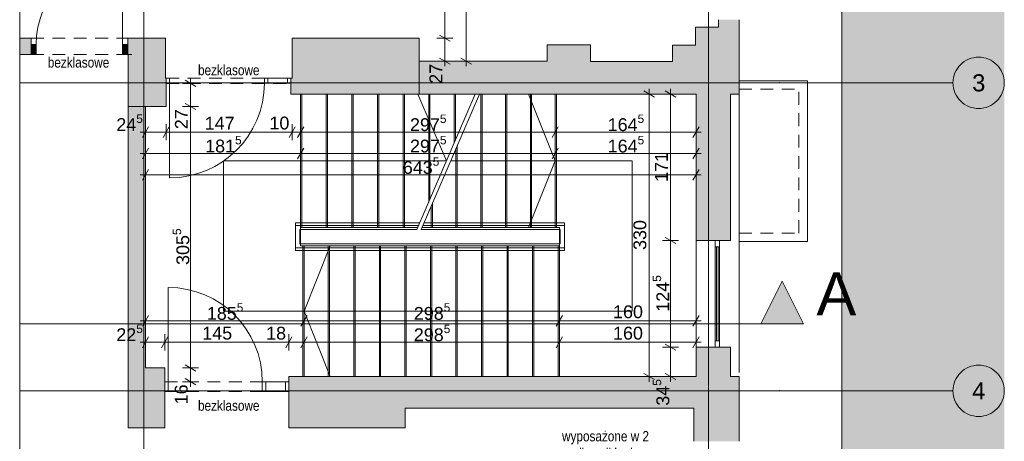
# Paper-space layout 'A-06 INWENTARYZACJA - PIĘTRO 3' of a CAD drawing. Header units: millimetres. Extents: x 0 to 500, y 0 to 350.
# Tile 10 of 12: x 290 to 405, y 133 to 183. Entities that reach past the tile are written whole.
import ezdxf
from ezdxf.xclip import XClip

# ---------------------------------------------------------------- set-up
doc = ezdxf.new("R2010")
doc.units = ezdxf.units.MM
doc.header["$MEASUREMENT"] = 0
doc.header["$XCLIPFRAME"] = 0
for name, pattern in [('ACAD_ISO03W100', [300, 120, -180]), ('DASHDOTX2', [1000, 500, -250, 0, -250]), ('GESTRICHELT2', [93.75, 62.5, -31.25]), ('Przer. długie kreski', [2.5, 1.5, -1]), ('PRZERYWANA_DU_A', [550, 350.0000000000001, -199.9999999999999])]:
    doc.linetypes.add(name, pattern=pattern)
for name, color, linetype, lineweight in [('0_Nr_pióra__2', 8, 'Continuous', 13), ('A_linie przekroju_Nr_pióra__1', 7, 'Continuous', 20), ('A_wymiary_Nr_pióra__1', 7, 'Continuous', 20), ('A_wymiary_Nr_pióra__2', 8, 'Continuous', 13), ('A_ściany_Nr_pióra__1', 7, 'Continuous', 20), ('Drzwi Archicad_Nr_pióra__1', 7, 'Continuous', 20)]:
    doc.layers.add(name, color=color, linetype=linetype, lineweight=lineweight)
for name, color, linetype, lineweight, true_color in [('A__balustrada_Nr_pióra__161', 7, 'Continuous', 5, 0x949494), ('A_opis_Nr_pióra__8', 7, 'Continuous', 13, 0x4c4c4c), ('A_osie_Nr_pióra__16', 7, 'Continuous', 5, 0x0f0f0f), ('A_osie_Nr_pióra__76', 7, 'Continuous', 5, 0x2d2d2d), ('A_pochwyt_Nr_pióra__161', 7, 'Continuous', 5, 0x949494), ('A_ppoż_Nr_pióra__8', 7, 'Continuous', 13, 0x4c4c4c), ('A_schody_Nr_pióra__10', 7, 'Continuous', 13, 0x4b4b4b), ('A_schody_Nr_pióra__4', 7, 'Continuous', 18, 0x4b4b4b), ('A_ściany_Nr_pióra__10', 7, 'Continuous', 13, 0x4b4b4b), ('A_ściany_Nr_pióra__20', 252, 'Continuous', 5, 0x696969), ('Okna Archicada_Nr_pióra__19', 7, 'Continuous', 5, 0x191919)]:
    doc.layers.add(name, color=color, linetype=linetype, lineweight=lineweight, true_color=true_color)
for name, color, linetype in [('A_linie przekroju', 7, 'Continuous'), ('A_podrys', 7, 'Continuous'), ('A_ściany', 7, 'Continuous'), ('Drzwi Archicad', 7, 'Continuous')]:
    doc.layers.add(name, color=color, linetype=linetype)
doc.styles.add('STYL_AUTOMATYCZNY_1', font='arial.ttf')
doc.styles.add('STYL_AUTOMATYCZNY_2', font='ARIALN.TTF')
doc.styles.add('STYL_AUTOMATYCZNY_4', font='arial.ttf')

# ---------------------------------------------------------------- blocks, each defined once
blk = doc.blocks.new('Rysunek_2_2', base_point=(-1734.825148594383, -269.9524883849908))
at = {"linetype": 'Continuous', "lineweight": 0, "true_color": 0x484848}
blk.add_hatch(color=251, dxfattribs=at).paths.add_polyline_path([(405.0399642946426, 317.932345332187), (289.9747524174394, 317.932345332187), (289.9747524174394, 272.9323449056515), (386.0399598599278, 272.9323449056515), (386.0399598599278, 114.1223486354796), (405.0399642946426, 114.1223486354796)])
at = {"layer": 'A_linie przekroju', "linetype": 'Continuous', "lineweight": 0, "true_color": 0x000000}
blk.add_hatch(color=18, dxfattribs=at).paths.add_polyline_path([(381.584466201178, 146.9550503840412), (379.0844662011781, 151.9550503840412), (376.5844662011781, 146.9550503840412)])
at = {"layer": 'A_ściany', "linetype": 'Continuous', "lineweight": 0, "true_color": 0x000000}
for points in [[(371.6399603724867, 181.6323457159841), (374.0399603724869, 181.6323457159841), (374.0399603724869, 182.5023457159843), (371.6399603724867, 182.5023457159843)], [(368.9399603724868, 181.6323457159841), (368.9399603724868, 179.5123457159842), (374.0399603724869, 173.8123457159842), (374.0399603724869, 181.6323457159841)], [(291.2999603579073, 180.3423463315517), (289.9747495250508, 180.3423463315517), (289.9747495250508, 178.4448324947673), (291.2999603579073, 178.4448324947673)], [(306.9999603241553, 180.3423457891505), (302.5999604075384, 180.3423457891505), (302.5999604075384, 178.4448326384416), (302.6699604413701, 178.4448326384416), (302.6699604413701, 172.3523457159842), (304.6699604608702, 172.3523457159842), (307.0999603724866, 172.3523457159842), (307.0999603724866, 175.6823457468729), (306.9999603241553, 175.6823457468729)], [(336.6599603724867, 180.3423457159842), (321.8099603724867, 180.3423457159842), (321.8099603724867, 175.6823457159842), (321.6599603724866, 175.6823457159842), (321.6599603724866, 173.8123457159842), (336.6599603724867, 173.8123457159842)], [(356.6999603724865, 179.5623457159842), (351.5999603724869, 179.5623457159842), (351.5999603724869, 173.8123457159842), (356.6999603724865, 173.8123457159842)], [(368.9399603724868, 179.5123457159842), (366.2699603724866, 179.5123457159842), (366.2699603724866, 173.8123457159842), (374.0399603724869, 173.8123457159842)], [(351.5999603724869, 177.6623457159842), (336.6599603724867, 177.6623457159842), (336.6599603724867, 173.8123457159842), (351.5999603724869, 173.8123457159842)], [(366.2699603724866, 177.6123457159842), (356.6999603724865, 177.6123457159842), (356.6999603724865, 173.8123457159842), (366.2699603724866, 173.8123457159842)], [(369.0199603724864, 156.7023457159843), (373.0399603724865, 156.7023457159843), (373.0399603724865, 173.8123457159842), (369.0199603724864, 173.8123457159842)], [(302.6699603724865, 172.3523457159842), (302.6699603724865, 141.7923457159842), (304.6699603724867, 141.7923457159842), (304.6699603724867, 172.3523457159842)], [(369.0199603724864, 140.7923457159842), (373.0399603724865, 140.7923457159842), (373.0399603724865, 144.2323457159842), (369.0199603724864, 144.2323457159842)], [(302.6699603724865, 134.7923457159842), (306.9199603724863, 134.7923457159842), (306.9199603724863, 141.7923457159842), (302.6699603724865, 141.7923457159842)], [(321.4199603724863, 134.7923457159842), (335.0299603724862, 134.7923457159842), (335.0299603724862, 140.7923457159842), (321.4199603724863, 140.7923457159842)], [(335.0299603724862, 137.1023457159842), (368.7599603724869, 137.1023457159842), (374.0399603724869, 140.7923457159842), (335.0299603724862, 140.7923457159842)], [(368.7599603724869, 133.2223457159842), (374.0399603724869, 133.2223457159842), (374.0399603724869, 140.7923457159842), (368.7599603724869, 137.1023457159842)]]:
    blk.add_hatch(color=18, dxfattribs=at).paths.add_polyline_path(points)
at = {"layer": 'Drzwi Archicad', "linetype": 'Continuous', "lineweight": 0, "true_color": 0xfdfdfd}
for points in [[(291.2999604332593, 178.4448325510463), (291.8999604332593, 178.4448325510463), (291.8999604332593, 179.5948325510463), (291.2999604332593, 179.5948325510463)], [(302.5999604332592, 179.5948325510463), (301.9999604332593, 179.5948325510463), (301.9999604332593, 178.4448325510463), (302.5999604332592, 178.4448325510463)]]:
    blk.add_hatch(color=7, dxfattribs=at).paths.add_polyline_path(points)
at = {"layer": '0_Nr_pióra__2', "color": 8, "linetype": 'PRZERYWANA_DU_A', "lineweight": 13, "flags": 128}
for points in [[(386.0399603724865, 114.1223457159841), (386.0399603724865, 272.9323457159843), (289.9747501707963, 272.9323457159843)], [(289.9747501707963, 272.9323457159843), (289.9747501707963, 114.1223457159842)]]:
    blk.add_lwpolyline(points, dxfattribs=at)
at = {"layer": 'A__balustrada_Nr_pióra__161', "color": 252, "linetype": 'Continuous', "lineweight": 5, "true_color": 0x949494}
for p, q in [((322.1999590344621, 155.5223452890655), (322.1999590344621, 158.7623444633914)), ((322.1999590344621, 158.4623457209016), (336.5988478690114, 158.4623457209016)), ((322.6999599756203, 157.9623447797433), (336.383466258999, 157.9623447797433)), ((322.6999599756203, 156.3223449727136), (322.6999599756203, 157.9623447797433)), ((336.8834672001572, 157.9623447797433), (353.139960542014, 157.9623447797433)), ((337.0988488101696, 158.4623457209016), (353.6399614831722, 158.4623457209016)), ((353.139960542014, 156.3223449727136), (353.139960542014, 157.9623447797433)), ((353.6399614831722, 155.5223452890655), (353.6399614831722, 158.7623444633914)), ((322.1999590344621, 155.8223470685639), (353.6399614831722, 155.8223470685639)), ((322.6999599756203, 156.3223449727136), (353.139960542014, 156.3223449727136))]:
    blk.add_line(p, q, dxfattribs=at)
at = {"layer": 'A_linie przekroju_Nr_pióra__1', "color": 7, "linetype": 'ACAD_ISO03W100', "lineweight": 20}
blk.add_line((289.9747529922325, 146.9550502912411), (376.5844663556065, 146.9550502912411), dxfattribs=at)
at = {"layer": 'A_linie przekroju_Nr_pióra__1', "color": 7, "linetype": 'Continuous', "lineweight": 20, "flags": 128}
blk.add_lwpolyline([(381.584466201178, 146.9550503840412), (376.5844662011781, 146.9550503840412), (379.0844662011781, 151.9550503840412)], close=True, dxfattribs=at)
at = {"layer": 'A_osie_Nr_pióra__16', "color": 250, "linetype": 'DASHDOTX2', "lineweight": 5, "true_color": 0x0f0f0f}
for p, q in [((304.471959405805, 258.5803203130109), (304.471959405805, 114.1223459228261)), ((370.4719590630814, 258.5803203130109), (370.4719590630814, 114.1223459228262)), ((378.7888815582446, 175.1223438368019), (289.9747503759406, 175.1223438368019)), ((378.7888799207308, 175.1223457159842), (399.0399594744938, 175.122345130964)), ((378.7888815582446, 139.1223425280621), (289.9747503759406, 139.1223425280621)), ((378.7888799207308, 139.1223457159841), (399.0399594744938, 139.1223472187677))]:
    blk.add_line(p, q, dxfattribs=at)
for p in [(378.7888799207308, 175.1223457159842), (378.7888799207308, 175.1223457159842), (378.7888799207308, 139.1223457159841), (378.7888799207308, 139.1223457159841)]:
    blk.add_point(p, dxfattribs=at)
at = {"layer": 'A_osie_Nr_pióra__76', "color": 250, "linetype": 'Continuous', "lineweight": 5, "true_color": 0x2d2d2d}
for centre in [(402.0399603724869, 175.1223457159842), (402.0399603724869, 139.1223457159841)]:
    blk.add_circle(centre, 3, dxfattribs=at)
at = {"layer": 'A_pochwyt_Nr_pióra__161', "color": 252, "linetype": 'Continuous', "lineweight": 5, "true_color": 0x949494}
for p, q in [((322.1999590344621, 158.7623444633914), (336.7280786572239, 158.7623444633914)), ((337.2280795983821, 158.7623444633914), (353.6399614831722, 158.7623444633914)), ((322.1999590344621, 155.5223452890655), (353.6399614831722, 155.5223452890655))]:
    blk.add_line(p, q, dxfattribs=at)
at = {"layer": 'A_schody_Nr_pióra__10', "color": 251, "linetype": 'GESTRICHELT2', "lineweight": 13, "true_color": 0x4b4b4b}
for p, q in [((322.9499604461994, 173.8123466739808), (322.9499604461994, 158.2123452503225)), ((325.9439588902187, 173.8123466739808), (325.9439588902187, 158.2123452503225)), ((328.9379603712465, 173.8123466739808), (328.9379603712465, 158.2123452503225)), ((331.9319618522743, 173.8123466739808), (331.9319618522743, 158.2123452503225)), ((334.9259602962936, 173.8123466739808), (334.9259602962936, 158.2123452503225)), ((337.9199617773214, 173.8123466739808), (337.9199617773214, 161.5292414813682)), ((340.9139602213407, 173.8123466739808), (340.9139602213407, 168.4796663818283)), ((344.0089604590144, 173.8123466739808), (344.0089604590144, 158.2123452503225)), ((346.9059598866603, 173.8123466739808), (346.9059598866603, 158.2123452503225)), ((349.8029593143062, 173.8123466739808), (349.8029593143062, 158.2123452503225)), ((352.6999617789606, 173.8123466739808), (352.6999617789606, 158.2123452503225)), ((341.1119610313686, 167.7785881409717), (341.1119610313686, 158.2123452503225)), ((338.2149616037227, 161.0533452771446), (338.2149616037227, 158.2123452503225)), ((323.0599608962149, 140.7923465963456), (323.0599608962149, 156.0723445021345)), ((326.0429592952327, 140.7923465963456), (326.0429592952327, 156.0723445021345)), ((329.0259607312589, 140.7923465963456), (329.0259607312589, 156.0723445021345)), ((332.0089591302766, 140.7923465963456), (332.0089591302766, 156.0723445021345)), ((334.9919605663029, 140.7923465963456), (334.9919605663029, 156.0723445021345)), ((337.9749589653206, 140.7923465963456), (337.9749589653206, 156.0723445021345)), ((340.9579604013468, 140.7923465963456), (340.9579604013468, 156.0723445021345)), ((343.9409618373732, 140.7923465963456), (343.9409618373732, 156.0723445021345)), ((346.9239602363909, 140.7923465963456), (346.9239602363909, 156.0723445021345)), ((349.9069616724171, 140.7923465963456), (349.9069616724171, 156.0723445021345)), ((352.8899600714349, 140.7923465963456), (352.8899600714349, 156.0723445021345))]:
    blk.add_line(p, q, dxfattribs=at)
at = {"layer": 'A_schody_Nr_pióra__4', "color": 251, "linetype": 'Continuous', "lineweight": 18, "true_color": 0x4b4b4b}
for p, q in [((322.7999595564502, 173.8123466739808), (322.7999595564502, 156.0723445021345)), ((325.793961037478, 173.8123466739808), (325.793961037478, 158.2123452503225)), ((328.7879594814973, 173.8123466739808), (328.7879594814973, 158.2123452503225)), ((331.7819609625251, 173.8123466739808), (331.7819609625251, 158.2123452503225)), ((334.7759594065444, 173.8123466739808), (334.7759594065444, 158.2123452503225)), ((336.383466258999, 157.9623447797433), (343.211092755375, 173.8123466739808)), ((336.4911585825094, 173.8123466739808), (339.8511256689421, 166.0123459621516)), ((336.8834672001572, 157.9623447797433), (343.7110936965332, 173.8123466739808)), ((337.7699608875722, 173.8123466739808), (337.7699608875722, 161.1810241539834)), ((340.7639593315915, 173.8123466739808), (340.7639593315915, 168.1314490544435)), ((343.8589595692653, 173.8123466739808), (343.8589595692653, 158.2123452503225)), ((346.7559589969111, 173.8123466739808), (346.7559589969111, 158.2123452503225)), ((349.432013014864, 173.8123466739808), (352.5499608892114, 166.0123459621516)), ((349.6529614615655, 173.8123466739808), (349.6529614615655, 158.2123452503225)), ((352.5499608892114, 173.8123466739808), (352.5499608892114, 158.2123452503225)), ((340.9619601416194, 167.4303708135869), (340.9619601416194, 158.2123452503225)), ((339.8511256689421, 166.0123459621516), (313.7999608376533, 166.0123459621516)), ((313.7999608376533, 148.43234554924), (313.7999608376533, 166.0123459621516)), ((361.5339090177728, 166.0123459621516), (340.3511266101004, 166.0123459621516)), ((349.4320524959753, 158.2123452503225), (352.5499608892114, 166.0123459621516)), ((361.5339090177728, 148.43234554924), (361.5339090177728, 166.0123459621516)), ((338.0649607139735, 160.7051279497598), (338.0649607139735, 158.2123452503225)), ((322.7999595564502, 158.2123452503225), (336.4911585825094, 158.2123452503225)), ((336.9911564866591, 158.2123452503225), (353.0399609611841, 158.2123452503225)), ((353.0399609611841, 140.7923465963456), (353.0399609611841, 158.2123452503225)), ((353.0399609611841, 156.0723445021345), (322.7999595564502, 156.0723445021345)), ((323.2099617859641, 140.7923465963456), (323.2099617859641, 156.0723445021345)), ((326.2639107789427, 156.0723445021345), (323.2099617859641, 148.43234554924)), ((326.1929601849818, 140.7923465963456), (326.1929601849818, 156.0723445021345)), ((329.1759616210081, 140.7923465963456), (329.1759616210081, 156.0723445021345)), ((332.1589600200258, 140.7923465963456), (332.1589600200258, 156.0723445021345)), ((335.1419614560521, 140.7923465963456), (335.1419614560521, 156.0723445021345)), ((338.1249598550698, 140.7923465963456), (338.1249598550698, 156.0723445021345)), ((341.107961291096, 140.7923465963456), (341.107961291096, 156.0723445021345)), ((344.0909596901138, 140.7923465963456), (344.0909596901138, 156.0723445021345)), ((347.07396112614, 140.7923465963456), (347.07396112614, 156.0723445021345)), ((350.0569595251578, 140.7923465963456), (350.0569595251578, 156.0723445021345)), ((313.7999608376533, 148.43234554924), (361.5339090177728, 148.43234554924)), ((326.2639502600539, 140.7923465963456), (323.2099617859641, 148.43234554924))]:
    blk.add_line(p, q, dxfattribs=at)
at = {"layer": 'A_wymiary_Nr_pióra__1', "color": 7, "linetype": 'Continuous', "lineweight": 20}
for p, q in [((339.0349599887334, 180.7031885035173), (340.2849593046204, 179.9815011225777)), ((339.0349599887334, 178.0231894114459), (340.2849593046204, 177.3015020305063)), ((341.534961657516, 178.0231894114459), (342.784960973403, 177.3015020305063)), ((310.5449618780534, 174.7015007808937), (309.2949595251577, 175.4231881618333)), ((364.1449589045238, 173.4515014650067), (362.8949595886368, 174.1731888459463)), ((366.6449605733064, 173.4515014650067), (365.3949612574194, 174.1731888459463)), ((309.2949595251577, 172.7131894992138), (310.5449618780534, 171.9915021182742)), ((305.0308051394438, 169.9773458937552), (304.3091177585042, 168.7273465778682)), ((307.4608037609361, 169.9773458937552), (306.7391163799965, 168.7273465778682)), ((322.1708037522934, 169.9773458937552), (321.4491163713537, 168.7273465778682)), ((323.1708056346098, 169.9773458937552), (322.4491152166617, 168.7273465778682)), ((352.9108030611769, 169.9773458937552), (352.1891156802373, 168.7273465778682)), ((368.6591167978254, 168.7273465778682), (369.3808041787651, 169.9773458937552)), ((305.0308051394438, 167.4773442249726), (304.3091177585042, 166.2273449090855)), ((323.1708056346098, 167.4773442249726), (322.4491152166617, 166.2273449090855)), ((352.9108030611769, 167.4773442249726), (352.1891156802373, 166.2273449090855)), ((368.6591167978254, 166.2273449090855), (369.3808041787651, 167.4773442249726)), ((305.0308051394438, 164.9773455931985), (304.3091177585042, 163.7273462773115)), ((368.6591167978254, 163.7273462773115), (369.3808041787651, 164.9773455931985)), ((365.3949612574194, 157.0631898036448), (366.6449605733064, 156.3415024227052)), ((305.0308051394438, 147.9173448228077), (304.3091177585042, 146.6673455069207)), ((323.5708039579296, 147.9173448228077), (322.84911657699, 146.6673455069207)), ((353.4008031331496, 147.9173448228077), (352.67911575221, 146.6673455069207)), ((368.6591167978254, 146.6673455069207), (369.3808041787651, 147.9173448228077)), ((305.0308051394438, 145.4173461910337), (304.3091177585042, 144.1673468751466)), ((307.2808033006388, 145.4173461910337), (306.5591159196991, 144.1673468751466)), ((321.7808032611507, 145.4173461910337), (321.0591158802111, 144.1673468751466)), ((323.5708039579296, 145.4173461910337), (322.84911657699, 144.1673468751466)), ((353.4008031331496, 145.4173461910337), (352.67911575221, 144.1673468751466)), ((368.6591167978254, 144.1673468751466), (369.3808041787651, 145.4173461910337)), ((365.3949612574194, 144.5931901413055), (366.6449605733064, 143.8715027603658)), ((309.2949595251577, 142.1531906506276), (310.5449618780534, 141.431503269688)), ((309.2949595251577, 140.5535405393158), (310.5449618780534, 139.8318501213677)), ((362.8949595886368, 141.1531887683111), (364.1449589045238, 140.4315013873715)), ((365.3949612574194, 141.1531887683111), (366.6449605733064, 140.4315013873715))]:
    blk.add_line(p, q, dxfattribs=at)
at = {"layer": 'A_wymiary_Nr_pióra__2', "color": 8, "linetype": 'Continuous', "lineweight": 13}
for p, q in [((339.6599611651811, 180.3423463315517), (339.6599611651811, 200.6323454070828)), ((342.1599597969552, 177.6623442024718), (342.1599597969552, 200.6323454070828)), ((340.5974614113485, 180.3423463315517), (338.7224609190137, 180.3423463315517)), ((339.6599611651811, 177.6623442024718), (339.6599611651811, 180.3423463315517)), ((340.5974614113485, 177.6623442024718), (338.7224609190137, 177.6623442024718)), ((339.6599611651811, 177.0510946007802), (339.6599611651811, 177.6623442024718)), ((343.0974600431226, 177.6623442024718), (341.2224595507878, 177.6623442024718)), ((342.1599597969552, 177.0510946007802), (342.1599597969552, 177.6623442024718)), ((310.857460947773, 175.0623459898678), (308.9824604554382, 175.0623459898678)), ((309.9199607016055, 175.0623459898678), (309.9199607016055, 175.6735955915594)), ((309.9199607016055, 172.3523442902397), (309.9199607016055, 175.0623459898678)), ((364.457461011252, 173.8123466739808), (362.5824605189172, 173.8123466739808)), ((363.5199607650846, 173.8123466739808), (363.5199607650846, 174.4235962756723)), ((363.5199607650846, 140.7923465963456), (363.5199607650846, 173.8123466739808)), ((366.9574596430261, 173.8123466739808), (365.0824591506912, 173.8123466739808)), ((366.0199593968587, 173.8123466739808), (366.0199593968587, 174.4235962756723)), ((366.0199593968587, 156.7023445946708), (366.0199593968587, 173.8123466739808)), ((310.857460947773, 172.3523442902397), (308.9824604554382, 172.3523442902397)), ((309.9199607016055, 141.7923454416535), (309.9199607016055, 172.3523442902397)), ((304.0587103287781, 169.3523447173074), (304.6699599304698, 169.3523447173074)), ((304.6699599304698, 168.41484447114), (304.6699599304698, 170.2898449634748)), ((304.6699599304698, 169.3523447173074), (307.0999615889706, 169.3523447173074)), ((307.0999615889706, 168.41484447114), (307.0999615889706, 170.2898449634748)), ((307.0999615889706, 169.3523447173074), (321.8099615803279, 169.3523447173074)), ((321.8099615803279, 168.41484447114), (321.8099615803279, 170.2898449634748)), ((321.8099615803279, 169.3523447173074), (322.8099604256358, 169.3523447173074)), ((322.8099604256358, 168.41484447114), (322.8099604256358, 170.2898449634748)), ((322.8099604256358, 169.3523447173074), (352.5499608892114, 169.3523447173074)), ((352.5499608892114, 168.41484447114), (352.5499608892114, 170.2898449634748)), ((352.5499608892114, 169.3523447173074), (369.0199589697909, 169.3523447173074)), ((369.0199589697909, 168.41484447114), (369.0199589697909, 170.2898449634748)), ((369.0199589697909, 169.3523447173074), (369.6312116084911, 169.3523447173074)), ((304.0587103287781, 166.8523460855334), (304.6699599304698, 166.8523460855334)), ((304.6699599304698, 165.9148458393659), (304.6699599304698, 167.7898463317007)), ((304.6699599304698, 166.8523460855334), (322.8099604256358, 166.8523460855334)), ((322.8099604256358, 165.9148458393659), (322.8099604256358, 167.7898463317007)), ((322.8099604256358, 166.8523460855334), (352.5499608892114, 166.8523460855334)), ((352.5499608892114, 165.9148458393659), (352.5499608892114, 167.7898463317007)), ((352.5499608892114, 166.8523460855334), (369.0199589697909, 166.8523460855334)), ((369.0199589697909, 165.9148458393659), (369.0199589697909, 167.7898463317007)), ((369.0199589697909, 166.8523460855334), (369.6312116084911, 166.8523460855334)), ((304.6699599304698, 163.4148472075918), (304.6699599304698, 165.2898446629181)), ((369.0199589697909, 163.4148472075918), (369.0199589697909, 165.2898446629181)), ((304.0587103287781, 164.3523444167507), (304.6699599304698, 164.3523444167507)), ((304.6699599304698, 164.3523444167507), (369.0199589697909, 164.3523444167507)), ((369.0199589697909, 164.3523444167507), (369.6312116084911, 164.3523444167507)), ((366.9574596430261, 156.7023445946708), (365.0824591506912, 156.7023445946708)), ((366.0199593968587, 144.2323449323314), (366.0199593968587, 156.7023445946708)), ((304.0587103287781, 147.2923466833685), (304.6699599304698, 147.2923466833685)), ((304.6699599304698, 146.3548464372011), (304.6699599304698, 148.2298469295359)), ((304.6699599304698, 147.2923466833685), (323.2099617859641, 147.2923466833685)), ((323.2099617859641, 146.3548464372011), (323.2099617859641, 148.2298469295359)), ((323.2099617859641, 147.2923466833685), (353.0399609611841, 147.2923466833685)), ((353.0399609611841, 146.3548464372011), (353.0399609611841, 148.2298469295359)), ((353.0399609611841, 147.2923466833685), (369.0199589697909, 147.2923466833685)), ((369.0199589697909, 146.3548464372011), (369.0199589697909, 148.2298469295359)), ((369.0199589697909, 147.2923466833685), (369.6312116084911, 147.2923466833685)), ((304.6699599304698, 143.8548447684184), (304.6699599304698, 145.7298452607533)), ((306.9199611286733, 143.8548447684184), (306.9199611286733, 145.7298452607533)), ((321.4199610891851, 143.8548447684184), (321.4199610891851, 145.7298452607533)), ((323.2099617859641, 143.8548447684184), (323.2099617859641, 145.7298452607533)), ((353.0399609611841, 143.8548447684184), (353.0399609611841, 145.7298452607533)), ((369.0199589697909, 143.8548447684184), (369.0199589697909, 145.7298452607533)), ((304.0587103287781, 144.7923450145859), (304.6699599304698, 144.7923450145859)), ((304.6699599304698, 144.7923450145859), (306.9199611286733, 144.7923450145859)), ((306.9199611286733, 144.7923450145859), (321.4199610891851, 144.7923450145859)), ((321.4199610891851, 144.7923450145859), (323.2099617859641, 144.7923450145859)), ((323.2099617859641, 144.7923450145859), (353.0399609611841, 144.7923450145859)), ((353.0399609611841, 144.7923450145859), (369.0199589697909, 144.7923450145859)), ((366.9574596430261, 144.2323449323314), (365.0824591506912, 144.2323449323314)), ((366.0199593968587, 140.7923465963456), (366.0199593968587, 144.2323449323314)), ((369.0199589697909, 144.7923450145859), (369.6312116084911, 144.7923450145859)), ((310.857460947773, 141.7923454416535), (308.9824604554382, 141.7923454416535)), ((309.9199607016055, 140.1926953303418), (309.9199607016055, 141.7923454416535)), ((364.457461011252, 140.7923465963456), (362.5824605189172, 140.7923465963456)), ((363.5199607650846, 140.181096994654), (363.5199607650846, 140.7923465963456)), ((366.9574596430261, 140.7923465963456), (365.0824591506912, 140.7923465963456)), ((366.0199593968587, 140.181096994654), (366.0199593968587, 140.7923465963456)), ((310.857460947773, 140.1926953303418), (308.9824604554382, 140.1926953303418)), ((309.9199607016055, 139.5814457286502), (309.9199607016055, 140.1926953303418))]:
    blk.add_line(p, q, dxfattribs=at)
at = {"layer": 'A_ściany_Nr_pióra__1', "color": 7, "linetype": 'Continuous', "lineweight": 20}
for p, q in [((291.2999610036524, 180.3423463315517), (290.9299592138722, 180.3423463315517)), ((291.2999610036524, 179.5948322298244), (291.2999610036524, 180.3423463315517)), ((291.2999610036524, 178.4448324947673), (291.2999610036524, 179.5948322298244)), ((302.5999591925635, 180.3423463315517), (302.9699609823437, 180.3423463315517)), ((302.5999591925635, 179.5948322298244), (302.5999591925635, 180.3423463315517)), ((302.5999591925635, 178.4448324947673), (302.5999591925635, 179.5948322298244)), ((291.2999610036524, 178.4448324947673), (290.8299596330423, 178.4448324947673)), ((302.5999591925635, 178.4448324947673), (303.0699605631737, 178.4448324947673)), ((307.0999615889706, 175.0823446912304), (307.0999615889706, 175.6823452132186)), ((307.0999615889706, 174.6823463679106), (307.0999615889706, 175.0823446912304)), ((321.6599606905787, 175.0823446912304), (321.6599606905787, 175.6823452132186)), ((321.6599606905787, 174.6823463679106), (321.6599606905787, 175.0823446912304)), ((369.0199589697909, 173.8123466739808), (369.0199589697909, 141.2523470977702)), ((374.0399610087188, 173.8123466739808), (374.0399610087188, 141.2523470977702)), ((373.0399591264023, 156.7023445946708), (369.0199589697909, 156.7023445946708)), ((373.0399591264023, 144.2323449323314), (369.0199589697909, 144.2323449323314)), ((306.9199611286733, 140.7923465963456), (306.9199611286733, 140.1923460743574)), ((321.4199610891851, 140.7923465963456), (321.4199610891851, 140.1923460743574)), ((306.9199611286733, 140.1923460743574), (306.9199611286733, 139.0423463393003)), ((321.4199610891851, 140.1923460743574), (321.4199610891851, 139.0423463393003)), ((306.9199611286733, 139.0423463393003), (306.9199611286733, 138.5923467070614)), ((321.4199610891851, 139.0423463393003), (321.4199610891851, 138.5923467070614))]:
    blk.add_line(p, q, dxfattribs=at)
at = {"layer": 'A_ściany_Nr_pióra__1', "color": 7, "linetype": 'Continuous', "lineweight": 20, "flags": 128}
for points in [[(371.6399603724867, 182.5023457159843), (371.6399603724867, 181.6323457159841)], [(374.0399603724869, 181.6323457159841), (374.0399603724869, 182.5023457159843)], [(368.9399603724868, 181.6323457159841), (368.9399603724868, 179.5123457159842)], [(371.6399603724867, 181.6323457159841), (368.9399603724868, 181.6323457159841)], [(374.0399603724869, 173.8123457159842), (374.0399603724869, 181.6323457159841)], [(291.299960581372, 180.3423457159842), (289.9747501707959, 180.3423457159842)], [(306.9999603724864, 180.3423457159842), (302.5999603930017, 180.3423457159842)], [(306.9999603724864, 175.6823457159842), (306.9999603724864, 180.3423457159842)], [(336.6599603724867, 180.3423457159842), (321.8099603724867, 180.3423457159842)], [(321.8099603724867, 180.3423457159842), (321.8099603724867, 175.6823457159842)], [(336.6599603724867, 173.8123457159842), (336.6599603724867, 180.3423457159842)], [(356.6999603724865, 179.5623457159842), (351.5999603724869, 179.5623457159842)], [(351.5999603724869, 179.5623457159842), (351.5999603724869, 177.6623457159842)], [(356.6999603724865, 177.6123457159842), (356.6999603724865, 179.5623457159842)], [(368.9399603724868, 179.5123457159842), (366.2699603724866, 179.5123457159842)], [(366.2699603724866, 179.5123457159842), (366.2699603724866, 177.6123457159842)], [(289.9747501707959, 178.4448325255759), (291.2999603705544, 178.4448325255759)], [(302.5999603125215, 178.4448325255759), (302.6699603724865, 178.4448325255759)], [(302.6699603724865, 178.4448325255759), (302.6699603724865, 172.3523457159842)], [(351.5999603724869, 177.6623457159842), (336.6599603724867, 177.6623457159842)], [(366.2699603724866, 177.6123457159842), (356.6999603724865, 177.6123457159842)], [(307.0999603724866, 175.6823457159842), (306.9999603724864, 175.6823457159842)], [(321.8099603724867, 175.6823457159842), (321.6599603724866, 175.6823457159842)], [(307.0999603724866, 172.3523457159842), (307.0999603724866, 174.6823457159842)], [(321.6599603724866, 174.6823457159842), (321.6599603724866, 173.8123457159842)], [(321.6599603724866, 173.8123457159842), (336.6599603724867, 173.8123457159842)], [(336.6599603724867, 173.8123457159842), (351.5999603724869, 173.8123457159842)], [(351.5999603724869, 173.8123457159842), (356.6999603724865, 173.8123457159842)], [(356.6999603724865, 173.8123457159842), (366.2699603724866, 173.8123457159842)], [(366.2699603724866, 173.8123457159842), (369.0199603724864, 173.8123457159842)], [(369.0199603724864, 173.8123457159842), (369.0199603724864, 156.7023457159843)], [(373.0399603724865, 156.7023457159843), (373.0399603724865, 173.8123457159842)], [(373.0399603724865, 173.8123457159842), (374.0399603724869, 173.8123457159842)], [(302.6699603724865, 172.3523457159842), (302.6699603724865, 141.7923457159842)], [(304.6699603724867, 172.3523457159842), (302.6699603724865, 172.3523457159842)], [(302.6699603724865, 172.3523457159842), (304.6699603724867, 172.3523457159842)], [(304.6699603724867, 141.7923457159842), (304.6699603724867, 172.3523457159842)], [(304.6699603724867, 172.3523457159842), (307.0999603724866, 172.3523457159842)], [(369.0199603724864, 144.2323457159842), (369.0199603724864, 140.7923457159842)], [(373.0399603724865, 140.7923457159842), (373.0399603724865, 144.2323457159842)], [(302.6699603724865, 141.7923457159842), (302.6699603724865, 134.7923457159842)], [(306.9199603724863, 141.7923457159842), (304.6699603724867, 141.7923457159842)], [(306.9199603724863, 134.7923457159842), (306.9199603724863, 141.7923457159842)], [(335.0299603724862, 140.7923457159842), (321.4199603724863, 140.7923457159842)], [(369.0199603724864, 140.7923457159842), (335.0299603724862, 140.7923457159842)], [(374.0399603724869, 140.7923457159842), (373.0399603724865, 140.7923457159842)], [(374.0399603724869, 133.2223457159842), (374.0399603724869, 140.7923457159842)], [(321.4199603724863, 138.5923457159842), (321.4199603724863, 134.7923457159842)], [(335.0299603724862, 134.7923457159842), (335.0299603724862, 137.1023457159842)], [(335.0299603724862, 137.1023457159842), (368.7599603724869, 137.1023457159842)], [(368.7599603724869, 137.1023457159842), (368.7599603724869, 133.2223457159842)], [(302.6699603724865, 134.7923457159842), (306.9199603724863, 134.7923457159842)], [(321.4199603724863, 134.7923457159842), (335.0299603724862, 134.7923457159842)]]:
    blk.add_lwpolyline(points, dxfattribs=at)
at = {"layer": 'A_ściany_Nr_pióra__10', "color": 251, "linetype": 'Continuous', "lineweight": 13, "true_color": 0x4b4b4b}
for p, q in [((374.0399610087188, 175.3623447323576), (382.0399608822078, 175.3623447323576)), ((382.0399608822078, 156.5623445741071), (382.0399608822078, 175.3623447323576)), ((374.0399610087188, 156.5623445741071), (382.0399608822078, 156.5623445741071))]:
    blk.add_line(p, q, dxfattribs=at)
at = {"layer": 'A_ściany_Nr_pióra__10', "color": 251, "linetype": 'Przer. długie kreski', "lineweight": 13, "true_color": 0x4b4b4b}
for p, q in [((374.0399610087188, 174.3623458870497), (381.0399589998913, 174.3623458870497)), ((381.0399589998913, 157.5623464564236), (381.0399589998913, 174.3623458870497)), ((374.0399610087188, 157.5623464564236), (381.0399589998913, 157.5623464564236))]:
    blk.add_line(p, q, dxfattribs=at)
at = {"layer": 'A_ściany_Nr_pióra__20', "color": 251, "linetype": 'Przer. długie kreski', "lineweight": 5, "true_color": 0x696969}
for p, q in [((291.2999610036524, 180.3423463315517), (302.5999591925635, 180.3423463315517)), ((291.2999610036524, 178.4448324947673), (302.5999591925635, 178.4448324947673)), ((307.0999615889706, 175.662346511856), (321.6599606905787, 175.662346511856)), ((307.0999615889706, 175.0623459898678), (321.6599606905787, 175.0623459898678)), ((306.9202617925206, 140.1926953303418), (321.4227126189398, 140.1926953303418)), ((306.9202617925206, 139.0426955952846), (321.4227126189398, 139.0426955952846))]:
    blk.add_line(p, q, dxfattribs=at)
at = {"layer": 'Drzwi Archicad_Nr_pióra__1', "color": 7, "linetype": 'Continuous', "lineweight": 20}
for p, q in [((301.9999617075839, 179.5948322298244), (301.9999617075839, 189.6948324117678)), ((291.2999610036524, 180.3423463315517), (290.9299592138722, 180.3423463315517)), ((291.2999610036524, 180.3423463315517), (290.9299592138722, 180.3423463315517)), ((291.2999610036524, 179.5948322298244), (291.2999610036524, 180.3423463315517)), ((291.2999610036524, 179.5948322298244), (291.2999610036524, 180.3423463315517)), ((291.8999615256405, 179.5948322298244), (291.2999610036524, 179.5948322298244)), ((291.2999610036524, 179.5948322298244), (291.2999610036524, 178.4448324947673)), ((291.2999610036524, 178.4448324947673), (291.2999610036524, 179.5948322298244)), ((291.2999610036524, 178.4448324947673), (291.2999610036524, 179.5948322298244)), ((291.8999615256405, 178.4448324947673), (291.8999615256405, 179.5948322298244)), ((302.5999591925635, 179.5948322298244), (301.9999617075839, 179.5948322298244)), ((301.9999617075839, 179.5948322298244), (301.9999617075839, 178.4448324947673)), ((302.5999591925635, 179.5948322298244), (302.5999591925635, 180.3423463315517)), ((302.5999591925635, 179.5948322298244), (302.5999591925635, 180.3423463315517)), ((302.5999591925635, 180.3423463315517), (302.9699609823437, 180.3423463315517)), ((302.5999591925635, 180.3423463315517), (302.9699609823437, 180.3423463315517)), ((302.5999591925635, 178.4448324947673), (302.5999591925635, 179.5948322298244)), ((302.5999591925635, 178.4448324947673), (302.5999591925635, 179.5948322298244)), ((302.5999591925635, 178.4448324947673), (302.5999591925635, 179.5948322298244)), ((291.2999610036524, 178.4448324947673), (290.8299596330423, 178.4448324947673)), ((291.2999610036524, 178.4448324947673), (290.8299596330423, 178.4448324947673)), ((291.2999610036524, 178.4448324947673), (291.8999615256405, 178.4448324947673)), ((301.9999617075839, 178.4448324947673), (302.5999591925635, 178.4448324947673)), ((302.5999591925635, 178.4448324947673), (303.0699605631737, 178.4448324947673)), ((302.5999591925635, 178.4448324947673), (303.0699605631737, 178.4448324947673)), ((307.4999599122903, 175.6823452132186), (307.0999615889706, 175.6823452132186)), ((307.0999615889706, 175.6823452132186), (307.0999615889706, 175.0823446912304)), ((307.0999615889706, 175.0823446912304), (307.0999615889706, 175.6823452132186)), ((307.0999615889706, 175.0823446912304), (307.0999615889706, 175.6823452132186)), ((307.0999615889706, 175.0823446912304), (307.4999599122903, 175.0823446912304)), ((307.0999615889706, 174.6823463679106), (307.0999615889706, 175.0823446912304)), ((307.4999599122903, 175.0823446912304), (307.4999599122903, 175.6823452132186)), ((307.4999599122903, 175.0823446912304), (307.4999599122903, 164.0123452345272)), ((318.9699607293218, 175.6823452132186), (318.5699593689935, 175.6823452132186)), ((318.5699593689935, 175.6823452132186), (318.5699593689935, 175.0823446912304)), ((318.5699593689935, 175.0823446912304), (318.9699607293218, 175.0823446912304)), ((318.9699607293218, 175.0823446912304), (318.9699607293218, 175.6823452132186)), ((321.2599593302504, 175.6823452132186), (318.9699607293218, 175.6823452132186)), ((318.9699607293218, 175.6823452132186), (318.9699607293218, 175.0823446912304)), ((318.9699607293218, 175.0823446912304), (321.2599593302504, 175.0823446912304)), ((321.6599606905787, 175.6823452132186), (321.2599593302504, 175.6823452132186)), ((321.2599593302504, 175.6823452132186), (321.2599593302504, 175.0823446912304)), ((321.2599593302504, 175.0823446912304), (321.2599593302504, 175.6823452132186)), ((321.2599593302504, 175.0823446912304), (321.6599606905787, 175.0823446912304)), ((321.6599606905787, 175.0823446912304), (321.6599606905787, 175.6823452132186)), ((321.6599606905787, 175.0823446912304), (321.6599606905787, 175.6823452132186)), ((321.6599606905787, 175.0823446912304), (321.6599606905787, 175.6823452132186)), ((321.6599606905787, 174.6823463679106), (321.6599606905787, 175.0823446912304)), ((307.319959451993, 140.1923460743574), (307.319959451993, 151.2023463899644)), ((306.9199611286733, 140.7923465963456), (306.9199611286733, 140.1923460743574)), ((321.4199610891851, 140.7923465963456), (321.4199610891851, 140.1923460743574)), ((306.9199611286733, 140.1923460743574), (307.319959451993, 140.1923460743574)), ((306.9199611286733, 139.0423463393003), (306.9199611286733, 140.1923460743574)), ((306.9199611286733, 140.1923460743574), (306.9199611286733, 139.0423463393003)), ((306.9199611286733, 140.1923460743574), (306.9199611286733, 139.0423463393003)), ((307.319959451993, 140.1923460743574), (307.319959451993, 139.0423463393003)), ((318.3299597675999, 139.0423463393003), (318.3299597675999, 140.1923460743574)), ((318.3299597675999, 140.1923460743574), (318.7299611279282, 140.1923460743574)), ((318.7299611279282, 140.1923460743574), (318.7299611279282, 139.0423463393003)), ((318.7299611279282, 139.0423463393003), (318.7299611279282, 140.1923460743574)), ((318.7299611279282, 140.1923460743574), (321.0199597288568, 140.1923460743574)), ((321.0199597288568, 139.0423463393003), (321.0199597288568, 140.1923460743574)), ((321.0199597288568, 140.1923460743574), (321.4199610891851, 140.1923460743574)), ((321.0199597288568, 140.1923460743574), (321.0199597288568, 139.0423463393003)), ((321.4199610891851, 140.1923460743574), (321.4199610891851, 139.0423463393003)), ((321.4199610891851, 140.1923460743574), (321.4199610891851, 139.0423463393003)), ((321.4199610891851, 140.1923460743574), (321.4199610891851, 139.0423463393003)), ((307.319959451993, 139.0423463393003), (306.9199611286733, 139.0423463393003)), ((306.9199611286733, 139.0423463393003), (306.9199611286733, 138.5923467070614)), ((318.7299611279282, 139.0423463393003), (318.3299597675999, 139.0423463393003)), ((321.0199597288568, 139.0423463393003), (318.7299611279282, 139.0423463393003)), ((321.4199610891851, 139.0423463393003), (321.0199597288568, 139.0423463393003)), ((321.4199610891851, 139.0423463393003), (321.4199610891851, 138.5923467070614))]:
    blk.add_line(p, q, dxfattribs=at)
for centre, radius, start, end in [((301.9999604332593, 179.5948325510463), 10.09999999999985, 90, 180), ((307.4999603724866, 175.0823457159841), 11.06999999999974, 270, 0), ((307.3199603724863, 140.192345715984), 11.00999999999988, 0, 90)]:
    blk.add_arc(centre, radius, start, end, dxfattribs=at)
at = {"layer": 'Okna Archicada_Nr_pióra__19', "color": 250, "linetype": 'Continuous', "lineweight": 5, "true_color": 0x191919}
for p, q in [((371.2399605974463, 144.2323449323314), (371.2399605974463, 156.7023445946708)), ((371.7399615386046, 144.2323449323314), (371.7399615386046, 156.7023445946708)), ((371.7399615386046, 155.9523462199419), (371.2399605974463, 155.9523462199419)), ((371.3899614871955, 144.9823463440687), (371.3899614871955, 155.9523462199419)), ((371.5899606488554, 144.9823463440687), (371.5899606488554, 155.9523462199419)), ((371.7399615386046, 144.9823463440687), (371.2399605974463, 144.9823463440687))]:
    blk.add_line(p, q, dxfattribs=at)
at = {"layer": 'A_linie przekroju_Nr_pióra__1', "color": 7, "linetype": 'Continuous', "lineweight": 20, "insert": (383.0844662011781, 147.9550572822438), "char_height": 5, "attachment_point": 7, "style": 'STYL_AUTOMATYCZNY_1'}
blk.add_mtext('\\A1;{\\pql;\\pt0;\\fArial|b0|i0|c238|p0;\\W1.000000;A}', dxfattribs=at)
at = {"layer": 'A_opis_Nr_pióra__8', "color": 251, "linetype": 'Continuous', "lineweight": 13, "true_color": 0x4c4c4c, "insert": (363.5185423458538, 131.4586845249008), "char_height": 1.2, "width": 12.52487981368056, "attachment_point": 6, "line_spacing_factor": 1.000876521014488, "style": 'STYL_AUTOMATYCZNY_2'}
blk.add_mtext('\\A1;{\\pqr;\\fArial Narrow|b0|i0|c238|p0;\\W1.000000;wyposażone w 2 siłowniki; okno otwiera się ok.25\\fArial Narrow|b0|i0|c238|p0;\\W1.000000;\\A1{\\H.66x;\\So^  ;}}', dxfattribs=at)
at = {"layer": 'A_osie_Nr_pióra__76', "color": 250, "linetype": 'Continuous', "lineweight": 5, "true_color": 0x2d2d2d, "char_height": 2, "attachment_point": 1, "style": 'STYL_AUTOMATYCZNY_1'}
for s, insert in [('\\A1;{\\pql;\\pt0;\\fArial|b0|i0|c238|p0;\\W1.000000;3}', (401.2772353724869, 176.1223457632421)), ('\\A1;{\\pql;\\pt0;\\fArial|b0|i0|c238|p0;\\W1.000000;4}', (401.2772353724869, 140.122345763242))]:
    blk.add_mtext(s, dxfattribs=dict(at, insert=insert))
at = {"layer": 'A_ppoż_Nr_pióra__8', "color": 251, "linetype": 'Continuous', "lineweight": 13, "true_color": 0x4c4c4c, "char_height": 1.2, "attachment_point": 5, "style": 'STYL_AUTOMATYCZNY_2'}
for insert in [(296.8502954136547, 177.4983626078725), (314.406031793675, 176.6016757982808), (314.406031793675, 137.3878625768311)]:
    blk.add_mtext('\\A1;{\\pqc;\\fArial Narrow|b0|i0|c238|p0;\\W1.000000;bezklasowe}', dxfattribs=dict(at, insert=insert))
at = {"layer": 'A_wymiary_Nr_pióra__1', "color": 7, "linetype": 'Continuous', "lineweight": 20, "char_height": 1.5, "attachment_point": 7, "rotation": 90, "style": 'STYL_AUTOMATYCZNY_4'}
for s, insert, width in [('\\A1;{\\pql;\\fArial|b0|i0|c238|p0;\\W1.000000;27}', (339.3599603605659, 175.0129206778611), 2.288175), ('\\A1;{\\pql;\\fArial|b0|i0|c238|p0;\\W1.000000;27}', (309.6199603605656, 169.7029206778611), 2.288175), ('\\A1;{\\pql;\\fArial|b0|i0|c238|p0;\\W1.000000;171}', (365.7199603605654, 163.5412181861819), 3.432255), ('\\A1;{\\pql;\\fArial|b0|i0|c238|p0;\\W1.000000;330}', (363.2199603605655, 155.5862181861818), 3.432255), ('\\A1;{\\pql;\\fArial|b0|i0|c238|p0;\\W1.000000;16}', (309.6199603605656, 137.5432702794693), 2.288175)]:
    blk.add_mtext(s, dxfattribs=dict(at, insert=insert, width=width))
at = {"layer": 'A_wymiary_Nr_pióra__1', "color": 7, "linetype": 'Continuous', "lineweight": 20, "char_height": 1.5, "attachment_point": 7, "style": 'STYL_AUTOMATYCZNY_1'}
for s, insert in [('\\A1;{\\pql;\\fArial|b0|i0|c238|p0;\\W1.000000;24\\fArial|b0|i0|c238|p0;\\W1.000000;\\A1{\\H.66x;\\S5^  ;}}', (301.2654403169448, 169.0531892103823)), ('\\A1;{\\pql;\\fArial|b0|i0|c238|p0;\\W1.000000;297\\fArial|b0|i0|c238|p0;\\W1.000000;\\A1{\\H.66x;\\S5^  ;}}', (335.5862803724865, 169.0446512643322)), ('\\A1;{\\pql;\\fArial|b0|i0|c238|p0;\\W1.000000;164\\fArial|b0|i0|c238|p0;\\W1.000000;\\A1{\\H.66x;\\S5^  ;}}', (358.6912803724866, 169.0446512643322)), ('\\A1;{\\pql;\\fArial|b0|i0|c238|p0;\\W1.000000;181\\fArial|b0|i0|c238|p0;\\W1.000000;\\A1{\\H.66x;\\S5^  ;}}', (311.6462803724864, 166.5446512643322)), ('\\A1;{\\pql;\\fArial|b0|i0|c238|p0;\\W1.000000;297\\fArial|b0|i0|c238|p0;\\W1.000000;\\A1{\\H.66x;\\S5^  ;}}', (335.5862803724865, 166.5446512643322)), ('\\A1;{\\pql;\\fArial|b0|i0|c238|p0;\\W1.000000;164\\fArial|b0|i0|c238|p0;\\W1.000000;\\A1{\\H.66x;\\S5^  ;}}', (358.6912803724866, 166.5446512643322)), ('\\A1;{\\pql;\\fArial|b0|i0|c238|p0;\\W1.000000;643\\fArial|b0|i0|c238|p0;\\W1.000000;\\A1{\\H.66x;\\S5^  ;}}', (334.7512803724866, 164.0436468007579)), ('\\A1;{\\pql;\\fArial|b0|i0|c238|p0;\\W1.000000;185\\fArial|b0|i0|c238|p0;\\W1.000000;\\A1{\\H.66x;\\S5^  ;}}', (311.8462803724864, 146.9846512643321)), ('\\A1;{\\pql;\\fArial|b0|i0|c238|p0;\\W1.000000;298\\fArial|b0|i0|c238|p0;\\W1.000000;\\A1{\\H.66x;\\S5^  ;}}', (336.0312803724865, 146.9846512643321)), ('\\A1;{\\pql;\\fArial|b0|i0|c238|p0;\\W1.000000;22\\fArial|b0|i0|c238|p0;\\W1.000000;\\A1{\\H.66x;\\S5^  ;}}', (301.2654403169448, 144.4931892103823)), ('\\A1;{\\pql;\\fArial|b0|i0|c238|p0;\\W1.000000;298\\fArial|b0|i0|c238|p0;\\W1.000000;\\A1{\\H.66x;\\S5^  ;}}', (336.0312803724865, 144.4846512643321))]:
    blk.add_mtext(s, dxfattribs=dict(at, insert=insert))
at = {"layer": 'A_wymiary_Nr_pióra__1', "color": 7, "linetype": 'Continuous', "lineweight": 20, "char_height": 1.5, "attachment_point": 7, "style": 'STYL_AUTOMATYCZNY_4'}
for s, insert, width in [('\\A1;{\\pql;\\fArial|b0|i0|c238|p0;\\W1.000000;147}', (311.5947452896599, 169.6523457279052), 3.432255), ('\\A1;{\\pql;\\fArial|b0|i0|c238|p0;\\W1.000000;10}', (319.1605353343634, 169.6523457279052), 2.288175), ('\\A1;{\\pql;\\fArial|b0|i0|c238|p0;\\W1.000000;160}', (359.3138328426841, 147.5923457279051), 3.432255), ('\\A1;{\\pql;\\fArial|b0|i0|c238|p0;\\W1.000000;145}', (311.30974528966, 145.0923457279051), 3.432255), ('\\A1;{\\pql;\\fArial|b0|i0|c238|p0;\\W1.000000;18}', (318.7705353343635, 145.0923457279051), 2.288175), ('\\A1;{\\pql;\\fArial|b0|i0|c238|p0;\\W1.000000;160}', (359.3138328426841, 145.0923457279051), 3.432255)]:
    blk.add_mtext(s, dxfattribs=dict(at, insert=insert, width=width))
at = {"layer": 'A_wymiary_Nr_pióra__1', "color": 7, "linetype": 'Continuous', "lineweight": 20, "char_height": 1.5, "attachment_point": 7, "rotation": 90, "style": 'STYL_AUTOMATYCZNY_1'}
for s, insert in [('\\A1;{\\pql;\\fArial|b0|i0|c238|p0;\\W1.000000;305\\fArial|b0|i0|c238|p0;\\W1.000000;\\A1{\\H.66x;\\S5^  ;}}', (310.2286592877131, 153.8345781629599)), ('\\A1;{\\pql;\\fArial|b0|i0|c238|p0;\\W1.000000;124\\fArial|b0|i0|c238|p0;\\W1.000000;\\A1{\\H.66x;\\S5^  ;}}', (366.3191168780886, 148.3736657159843)), ('\\A1;{\\pql;\\fArial|b0|i0|c238|p0;\\W1.000000;34\\fArial|b0|i0|c238|p0;\\W1.000000;\\A1{\\H.66x;\\S5^  ;}}', (366.328659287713, 137.3878256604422))]:
    blk.add_mtext(s, dxfattribs=dict(at, insert=insert))

psp = doc.layouts.new('A-06 INWENTARYZACJA - PIĘTRO 3')

# ---------------------------------------------------------------- block references
at = {"layer": 'A_podrys', "color": 37, "linetype": 'Continuous', "lineweight": 5, "true_color": 0x656532}
ref = psp.add_blockref('Rysunek_2_2', (-1734.825148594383, -269.9524883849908), dxfattribs=at)
XClip(ref).set_block_clipping_path([(289.974750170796, 114.1223457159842), (405.0399603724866, 317.9323457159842)])

doc.saveas('drawing.dxf')
